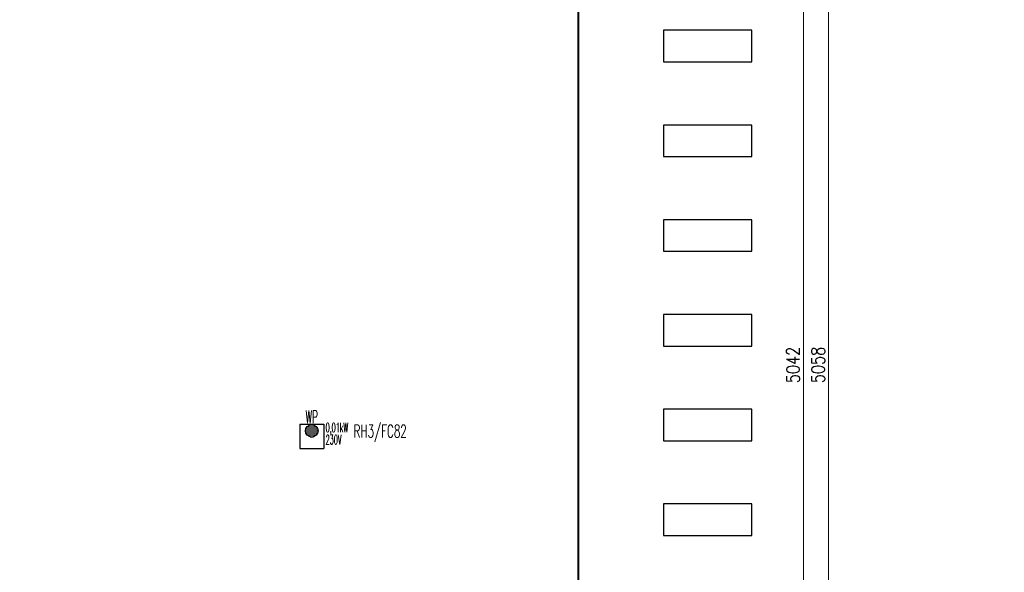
# Model space of a CAD drawing. Header units: millimetres. Extents: x -7955266 to 72030, y -46136 to 9299934.
# Tile 127 of 203: x -5033294 to -5002097, y 6481260 to 6498764. Entities that reach past the tile are written whole.
import ezdxf
from ezdxf.enums import TextEntityAlignment as Align

# ---------------------------------------------------------------- set-up
doc = ezdxf.new("R2010")
doc.units = ezdxf.units.MM
doc.header["$LTSCALE"] = 10
for name, color, linetype, lineweight in [('!XREF', 8, 'Continuous', 5), ('BMS_urzadzenia_nr_obw_magistrala', 140, 'Continuous', 13), ('BMS_urzadzenia_WE_WY', 30, 'Continuous', 20), ('IE_ATRYBUTY_ BLOCK_1', 7, 'Continuous', 25), ('IE_ATRYBUTY_ BLOCK_2', 7, 'Continuous', 18), ('IE_urzadzenia', 30, 'Continuous', 25), ('IE_urzadzenia_nr_obw', 94, 'Continuous', 20), ('IE_zwody', 140, 'Continuous', 40), ('XREF_E_PRZ24002_rzut dachu$0$0-DACH-ISTN', 8, 'Continuous', 5), ('XREF_E_PRZ24002_rzut dachu$0$DO-HALA-WYMIAR', 8, 'Continuous', 5)]:
    doc.layers.add(name, color=color, linetype=linetype, lineweight=lineweight)
doc.layers.add('0-NASWIETLA', color=7, linetype='Continuous')
doc.styles.add('ROMANS', font='romans.shx', dxfattribs={"width": 0.8})
doc.styles.add('XREF_E_PRZ24002_rzut dachu$0$CP_ATTR', font='ROMANS.SHX')
doc.styles.add('XREF_E_PRZ24002_rzut dachu$0$ROMANS', font='romans.shx', dxfattribs={"width": 0.8})
doc.dimstyles.new('XREF_E_PRZ24002_rzut dachu$0$STANDARD', dxfattribs={"dimscale": 1.4, "dimtxt": 21, "dimasz": 0.5, "dimexe": 0.2, "dimexo": 0.1, "dimgap": 6, "dimtad": 1, "dimdec": 1, "dimrnd": 0.5, "dimzin": 12, "dimdsep": 46, "dimtxsty": 'XREF_E_PRZ24002_rzut dachu$0$ROMANS', "dimblk1": 'XREF_E_PRZ24002_rzut dachu$0$Q', "dimblk2": 'XREF_E_PRZ24002_rzut dachu$0$Q', "dimsah": 1, "dimcen": 0.5, "dimse1": 1, "dimse2": 1, "dimclrd": 8, "dimclre": 8, "dimclrt": 7, "dimadec": 0, "dimazin": 0, "dimtfac": 1, "dimtdec": 1, "dimtix": 1, "dimtmove": 2, "dimatfit": 3, "dimldrblk": 'XREF_E_PRZ24002_rzut dachu$0$Q', "dimfxl": 1, "dimtolj": 1, "dimtzin": 12, "dimarcsym": 0})

# ---------------------------------------------------------------- blocks, each defined once
blk = doc.blocks.new('XREF_E_PRZ24002_rzut dachu$0$Q')
for p, q in [((10.60660171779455, 10.60660171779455), (-10.60660171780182, -10.60660171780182)), ((0, 19.99999999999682), (0, -20.00000000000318))]:
    blk.add_line(p, q)
blk = doc.blocks.new('*D379')
at = {"layer": 'XREF_E_PRZ24002_rzut dachu$0$DO-HALA-WYMIAR', "color": 8, "lineweight": -2, "transparency": 16777216}
blk.add_line((-259156.7889829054, 256221.3302932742), (-259156.7889829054, 251181.3302932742), dxfattribs=at)
at = {"layer": 'XREF_E_PRZ24002_rzut dachu$0$DO-HALA-WYMIAR', "color": 8, "linetype": 'ByBlock', "lineweight": -2, "transparency": 16777216}
for p, rotation in [((-259156.7889829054, 256222.3302932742), 90), ((-259156.7889829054, 251180.3302932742), 270)]:
    blk.add_blockref('XREF_E_PRZ24002_rzut dachu$0$Q', p, dxfattribs=dict(at, rotation=rotation))
at = {"layer": 'XREF_E_PRZ24002_rzut dachu$0$DO-HALA-WYMIAR', "color": 7, "transparency": 16777216, "insert": (-259189.7889829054, 253701.3302932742), "char_height": 42, "attachment_point": 5, "rotation": 90, "style": 'XREF_E_PRZ24002_rzut dachu$0$ROMANS'}
blk.add_mtext('\\A1;5042', dxfattribs=at)
blk = doc.blocks.new('*D383')
at = {"layer": 'XREF_E_PRZ24002_rzut dachu$0$DO-HALA-WYMIAR', "color": 8, "lineweight": -2, "transparency": 16777216}
blk.add_line((-259077.4564440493, 256229.3302932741), (-259077.4564440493, 251173.3302934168), dxfattribs=at)
at = {"layer": 'XREF_E_PRZ24002_rzut dachu$0$DO-HALA-WYMIAR', "color": 8, "linetype": 'ByBlock', "lineweight": -2, "transparency": 16777216}
for p, rotation in [((-259077.4564440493, 256230.3302932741), 90), ((-259077.4564440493, 251172.3302934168), 270)]:
    blk.add_blockref('XREF_E_PRZ24002_rzut dachu$0$Q', p, dxfattribs=dict(at, rotation=rotation))
at = {"layer": 'XREF_E_PRZ24002_rzut dachu$0$DO-HALA-WYMIAR', "color": 7, "transparency": 16777216, "insert": (-259110.4564440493, 253701.3302933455), "char_height": 42, "attachment_point": 5, "rotation": 90, "style": 'XREF_E_PRZ24002_rzut dachu$0$ROMANS'}
blk.add_mtext('\\A1;5058', dxfattribs=at)
blk = doc.blocks.new('urzadzenie_wpust dachowy')
h = blk.add_hatch()
h.set_pattern_fill('ANSI31', color=256, scale=10, angle=315, style=0)
h.set_pattern_definition([(0, (2.509104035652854e-14, -297.4502871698), (1.06581410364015e-14, 31.75), [])])
edge = h.paths.add_edge_path()
edge.add_arc((-0.6406207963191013, -104.321014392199), 100, 0, 360)
for p, q in [((-191.9349323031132, 0), (191.9349323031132, 0)), ((-191.9349323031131, 0), (-191.9349323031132, -384)), ((191.9349323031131, 0), (191.9349323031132, -384)), ((-191.9349323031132, -384), (191.9349323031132, -384))]:
    blk.add_line(p, q)
blk.add_circle((-0.6406207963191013, -104.321014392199), 100)
at = {"layer": 'BMS_urzadzenia_nr_obw_magistrala', "style": 'ROMANS', "width": 0.5, "flags": 8}
blk.add_attdef('ADR_BMS', (238.6098668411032, -152.5362144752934), '', height=150, dxfattribs=at)
at = {"layer": 'BMS_urzadzenia_WE_WY', "style": 'ROMANS', "width": 0.5, "flags": 8}
blk.add_attdef('BMS_WE_WY', (238.6098668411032, -357.6282089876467), '', height=150, dxfattribs=at)
at = {"layer": 'IE_ATRYBUTY_ BLOCK_1', "style": 'ROMANS', "width": 0.5, "flags": 8}
blk.add_attdef('TYP', text='', height=200, dxfattribs=at).set_placement((-0.6406207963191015, 17.75583003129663), align=Align.CENTER)
at = {"layer": 'IE_ATRYBUTY_ BLOCK_2', "style": 'ROMANS', "width": 0.5, "flags": 8}
for tag, p in [('OPIS1', (-0.6406207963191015, -365.7651066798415)), ('OPIS2', (-0.6406207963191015, -758.8136129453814))]:
    blk.add_attdef(tag, text='', height=150, dxfattribs=at).set_placement(p, align=Align.CENTER)
at = {"layer": 'IE_urzadzenia_nr_obw', "style": 'ROMANS', "width": 0.5, "flags": 8}
blk.add_attdef('NR_OBW', text='', height=150, dxfattribs=at).set_placement((-0.640620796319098, -569.9949141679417), align=Align.CENTER)
blk = doc.blocks.new('G$C4A87D2E6')
at = {"layer": '0-NASWIETLA', "color": 1}
for points in [[(-1109.998626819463, -13585.99982182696), (-1109.998626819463, -13485.99982182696), (-1389.998626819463, -13485.99982182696), (-1389.998626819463, -13585.99982182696)], [(-1109.998626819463, -13885.99982182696), (-1109.998626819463, -13785.99982182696), (-1389.998626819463, -13785.99982182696), (-1389.998626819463, -13885.99982182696)], [(-1109.998626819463, -14185.99982182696), (-1109.998626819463, -14085.99982182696), (-1389.998626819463, -14085.99982182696), (-1389.998626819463, -14185.99982182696)], [(-1109.998626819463, -14485.99982182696), (-1109.998626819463, -14385.99982182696), (-1389.998626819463, -14385.99982182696), (-1389.998626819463, -14485.99982182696)], [(-1109.998626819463, -14785.99982182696), (-1109.998626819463, -14685.99982182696), (-1389.998626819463, -14685.99982182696), (-1389.998626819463, -14785.99982182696)], [(-1109.998626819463, -15085.99982182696), (-1109.998626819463, -14985.99982182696), (-1389.998626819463, -14985.99982182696), (-1389.998626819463, -15085.99982182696)]]:
    blk.add_lwpolyline(points, close=True, dxfattribs=at)
blk = doc.blocks.new('XREF_E_PRZ24002_rzut dachu')
at = {"layer": 'XREF_E_PRZ24002_rzut dachu$0$0-DACH-ISTN', "linetype": 'ByBlock', "style": 'XREF_E_PRZ24002_rzut dachu$0$CP_ATTR', "flags": 9}
for tag, p, height, width in [('ARTICLE', (-279644.0530858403, 267204.1877945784), 0.01000000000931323, 3.078589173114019), ('OTHER', (-279644.0530858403, 267204.1877945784), 0.01000000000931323, 3.078589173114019), ('PRODUCER', (-279644.0530858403, 267204.1877945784), 0.01000000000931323, 3.078589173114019), ('PRODUCT-TYPE', (-279644.0530858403, 267204.1877945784), 0.01000000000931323, 3.078589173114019), ('FLOW', (-279644.0530858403, 267204.1877945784), 0.01000000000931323, 3.078589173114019), ('NAME', (-279644.0530858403, 267204.1877945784), 0.01000000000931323, 3.078589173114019), ('ARTICLE', (-279398.180961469, 267206.1877945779), 0.01000000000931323, 2.430115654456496), ('OTHER', (-279398.180961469, 267206.1877945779), 0.01000000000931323, 2.430115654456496), ('PRODUCER', (-279398.180961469, 267206.1877945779), 0.01000000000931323, 2.430115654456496), ('PRODUCT-TYPE', (-279398.180961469, 267206.1877945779), 0.01000000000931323, 2.430115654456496), ('FLOW', (-279398.180961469, 267206.1877945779), 0.01000000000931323, 2.430115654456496), ('NAME', (-279398.180961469, 267206.1877945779), 0.01000000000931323, 2.430115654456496), ('ARTICLE', (-279880.8174823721, 267079.3296396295), 0.01000000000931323, 0.5206439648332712), ('OTHER', (-279880.8174823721, 267079.3296396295), 0.01000000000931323, 0.5206439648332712), ('PRODUCER', (-279880.8174823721, 267079.3296396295), 0.01000000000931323, 0.5206439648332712), ('PRODUCT-TYPE', (-279880.8174823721, 267079.3296396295), 0.01000000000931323, 0.5206439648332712), ('FLOW', (-279880.8174823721, 267079.3296396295), 0.01000000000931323, 0.5206439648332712), ('NAME', (-279880.8174823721, 267079.3296396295), 0.01000000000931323, 0.5206439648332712), ('ARTICLE', (-279828.7530858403, 267079.3296396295), 0.0001000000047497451, 0.9999999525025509), ('OTHER', (-279828.7530858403, 267079.3296396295), 0.0001000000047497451, 0.9999999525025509), ('NAME', (-279828.7530858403, 267079.3296396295), 0.0001000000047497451, 0.9999999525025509), ('PRODUCER', (-279828.7530858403, 267079.3296396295), 0.0001000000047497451, 0.9999999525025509), ('PRODUCT-TYPE', (-279828.7530858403, 267079.3296396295), 0.0001000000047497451, 0.9999999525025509), ('FLOW', (-279828.7530858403, 267079.3296396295), 0.0001000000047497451, 0.9999999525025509), ('ARTICLE', (-279558.1809614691, 266590.1117869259), 0.0001000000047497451, 0.9999999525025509), ('NAME', (-279558.1809614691, 266590.1117869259), 0.0001000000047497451, 0.9999999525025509), ('PRODUCER', (-279558.1809614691, 266590.1117869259), 0.0001000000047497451, 0.9999999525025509), ('PRODUCT-TYPE', (-279558.1809614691, 266590.1117869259), 0.0001000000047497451, 0.9999999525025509), ('FLOW', (-279558.1809614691, 266590.1117869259), 0.0001000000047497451, 0.9999999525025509), ('OTHER', (-279558.1809614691, 266590.1117869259), 0.0001000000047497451, 0.9999999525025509), ('ARTICLE', (-280739.2665486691, 251288.9125331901), 0.0001000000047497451, 0.9999999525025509), ('OTHER', (-280739.2665486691, 251288.9125331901), 0.0001000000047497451, 0.9999999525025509), ('NAME', (-280739.2665486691, 251288.9125331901), 0.0001000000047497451, 0.9999999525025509), ('PRODUCER', (-280739.2665486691, 251288.9125331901), 0.0001000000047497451, 0.9999999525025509), ('PRODUCT-TYPE', (-280739.2665486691, 251288.9125331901), 0.0001000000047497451, 0.9999999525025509), ('FLOW', (-280739.2665486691, 251288.9125331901), 0.0001000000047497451, 0.9999999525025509), ('ARTICLE', (-280605.6504863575, 251288.9125333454), 0.0001000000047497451, 0.9999999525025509), ('OTHER', (-280605.6504863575, 251288.9125333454), 0.0001000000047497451, 0.9999999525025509), ('PRODUCER', (-280605.6504863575, 251288.9125333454), 0.0001000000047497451, 0.9999999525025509), ('PRODUCT-TYPE', (-280605.6504863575, 251288.9125333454), 0.0001000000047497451, 0.9999999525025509), ('FLOW', (-280605.6504863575, 251288.9125333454), 0.0001000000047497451, 0.9999999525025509), ('NAME', (-280605.6504863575, 251288.9125333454), 0.0001000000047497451, 0.9999999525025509), ('ARTICLE', (-279957.3813551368, 251288.9125333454), 0.0001000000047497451, 0.9999999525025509), ('OTHER', (-279957.3813551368, 251288.9125333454), 0.0001000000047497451, 0.9999999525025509), ('PRODUCER', (-279957.3813551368, 251288.9125333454), 0.0001000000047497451, 0.9999999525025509), ('PRODUCT-TYPE', (-279957.3813551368, 251288.9125333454), 0.0001000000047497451, 0.9999999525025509), ('FLOW', (-279957.3813551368, 251288.9125333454), 0.0001000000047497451, 0.9999999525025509), ('NAME', (-279957.3813551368, 251288.9125333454), 0.0001000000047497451, 0.9999999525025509)]:
    blk.add_attdef(tag, p, '', height=height, dxfattribs=dict(at, width=width))
for tag, p, height, rotation, width in [('PRODUCT-TYPE', (-279196.1941682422, 267204.1877945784), 0.0001000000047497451, 180, 0.9999999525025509), ('PRODUCER', (-279196.1941682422, 267204.1877945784), 0.0001000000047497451, 180, 0.9999999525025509), ('ARTICLE', (-279196.1941682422, 267204.1877945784), 0.0001000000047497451, 180, 0.9999999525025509), ('OTHER', (-279196.1941682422, 267204.1877945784), 0.0001000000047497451, 180, 0.9999999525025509), ('FLOW', (-279196.1941682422, 267204.1877945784), 0.0001000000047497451, 180, 0.9999999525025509), ('NAME', (-279196.1941682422, 267204.1877945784), 0.0001000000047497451, 180, 0.9999999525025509), ('PRODUCT-TYPE', (-279109.0746550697, 267204.1877945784), 0.01500000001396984, 180, 0.580796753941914), ('PRODUCER', (-279109.0746550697, 267204.1877945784), 0.01500000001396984, 180, 0.580796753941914), ('ARTICLE', (-279109.0746550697, 267204.1877945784), 0.01500000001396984, 180, 0.580796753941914), ('OTHER', (-279109.0746550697, 267204.1877945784), 0.01500000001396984, 180, 0.580796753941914), ('FLOW', (-279109.0746550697, 267204.1877945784), 0.01500000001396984, 180, 0.580796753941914), ('NAME', (-279109.0746550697, 267204.1877945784), 0.01500000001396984, 180, 0.580796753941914), ('PRODUCT-TYPE', (-279015.1693957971, 267206.1877945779), 0.0001000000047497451, 180, 0.9999999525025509), ('PRODUCER', (-279015.1693957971, 267206.1877945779), 0.0001000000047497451, 180, 0.9999999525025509), ('ARTICLE', (-279015.1693957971, 267206.1877945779), 0.0001000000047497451, 180, 0.9999999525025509), ('OTHER', (-279015.1693957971, 267206.1877945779), 0.0001000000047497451, 180, 0.9999999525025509), ('FLOW', (-279015.1693957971, 267206.1877945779), 0.0001000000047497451, 180, 0.9999999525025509), ('NAME', (-279015.1693957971, 267206.1877945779), 0.0001000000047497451, 180, 0.9999999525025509), ('PRODUCT-TYPE', (-278926.2246551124, 267206.1877945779), 0.01500000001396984, 180, 0.5929649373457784), ('PRODUCER', (-278926.2246551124, 267206.1877945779), 0.01500000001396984, 180, 0.5929649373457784), ('ARTICLE', (-278926.2246551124, 267206.1877945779), 0.01500000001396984, 180, 0.5929649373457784), ('OTHER', (-278926.2246551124, 267206.1877945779), 0.01500000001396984, 180, 0.5929649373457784), ('FLOW', (-278926.2246551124, 267206.1877945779), 0.01500000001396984, 180, 0.5929649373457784), ('NAME', (-278926.2246551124, 267206.1877945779), 0.01500000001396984, 180, 0.5929649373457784), ('PRODUCT-TYPE', (-281440.062336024, 251297.5069951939), 9.999998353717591e-05, 135, 1.000000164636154), ('PRODUCER', (-281440.062336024, 251297.5069951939), 9.999998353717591e-05, 135, 1.000000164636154), ('ARTICLE', (-281440.062336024, 251297.5069951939), 9.999998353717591e-05, 135, 1.000000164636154), ('OTHER', (-281440.062336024, 251297.5069951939), 9.999998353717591e-05, 135, 1.000000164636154), ('FLOW', (-281440.062336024, 251297.5069951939), 9.999998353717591e-05, 135, 1.000000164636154), ('NAME', (-281440.062336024, 251297.5069951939), 9.999998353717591e-05, 135, 1.000000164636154), ('PRODUCT-TYPE', (-281343.2630320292, 251313.1625331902), 0.0001000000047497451, 180, 0.9999999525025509), ('PRODUCER', (-281343.2630320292, 251313.1625331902), 0.0001000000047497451, 180, 0.9999999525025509), ('ARTICLE', (-281343.2630320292, 251313.1625331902), 0.0001000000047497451, 180, 0.9999999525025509), ('OTHER', (-281343.2630320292, 251313.1625331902), 0.0001000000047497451, 180, 0.9999999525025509), ('NAME', (-281343.2630320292, 251313.1625331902), 0.0001000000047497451, 180, 0.9999999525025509), ('FLOW', (-281343.2630320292, 251313.1625331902), 0.0001000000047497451, 180, 0.9999999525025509), ('ARTICLE', (-281411.2902044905, 251268.7348636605), 9.999998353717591e-05, 315, 1.000000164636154), ('NAME', (-281411.2902044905, 251268.7348636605), 9.999998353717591e-05, 315, 1.000000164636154), ('PRODUCER', (-281411.2902044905, 251268.7348636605), 9.999998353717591e-05, 315, 1.000000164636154), ('PRODUCT-TYPE', (-281411.2902044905, 251268.7348636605), 9.999998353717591e-05, 315, 1.000000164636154), ('FLOW', (-281411.2902044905, 251268.7348636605), 9.999998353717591e-05, 315, 1.000000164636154), ('OTHER', (-281411.2902044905, 251268.7348636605), 9.999998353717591e-05, 315, 1.000000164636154), ('PRODUCT-TYPE', (-281127.8785464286, 251288.9125331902), 0.0001000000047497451, 180, 0.9999999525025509), ('PRODUCER', (-281127.8785464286, 251288.9125331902), 0.0001000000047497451, 180, 0.9999999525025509), ('ARTICLE', (-281127.8785464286, 251288.9125331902), 0.0001000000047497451, 180, 0.9999999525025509), ('OTHER', (-281127.8785464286, 251288.9125331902), 0.0001000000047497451, 180, 0.9999999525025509), ('NAME', (-281127.8785464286, 251288.9125331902), 0.0001000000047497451, 180, 0.9999999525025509), ('FLOW', (-281127.8785464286, 251288.9125331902), 0.0001000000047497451, 180, 0.9999999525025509)]:
    blk.add_attdef(tag, p, '', height=height, rotation=rotation, dxfattribs=dict(at, width=width))
at = {"layer": 'XREF_E_PRZ24002_rzut dachu$0$0-DACH-ISTN', "linetype": 'ByBlock', "style": 'XREF_E_PRZ24002_rzut dachu$0$CP_ATTR', "text_generation_flag": 4, "width": 0.9999999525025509, "flags": 9}
for tag, p, rotation in [('PRODUCT-TYPE', (-279463.180961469, 267141.1877945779), 90), ('PRODUCER', (-279463.180961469, 267141.1877945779), 90), ('ARTICLE', (-279463.180961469, 267141.1877945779), 90), ('OTHER', (-279463.180961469, 267141.1877945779), 90), ('NAME', (-279463.180961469, 267141.1877945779), 90), ('FLOW', (-279463.180961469, 267141.1877945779), 90), ('PRODUCT-TYPE', (-281127.8785464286, 251288.9125331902), 180), ('PRODUCER', (-281127.8785464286, 251288.9125331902), 180), ('ARTICLE', (-281127.8785464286, 251288.9125331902), 180), ('OTHER', (-281127.8785464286, 251288.9125331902), 180), ('NAME', (-281127.8785464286, 251288.9125331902), 180), ('FLOW', (-281127.8785464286, 251288.9125331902), 180)]:
    blk.add_attdef(tag, p, '', height=0.0001000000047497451, rotation=rotation, dxfattribs=at)
at = {"layer": 'XREF_E_PRZ24002_rzut dachu$0$0-DACH-ISTN', "linetype": 'ByBlock', "style": 'XREF_E_PRZ24002_rzut dachu$0$CP_ATTR', "flags": 9}
for tag, p, height, rotation in [('PRODUCT-TYPE', (-279586.6821856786, 266526.1853309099), 0.002500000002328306, 180), ('PRODUCER', (-279586.6821856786, 266526.1853309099), 0.002500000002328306, 180), ('ARTICLE', (-279586.6821856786, 266526.1853309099), 0.002500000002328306, 180), ('OTHER', (-279586.6821856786, 266526.1853309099), 0.002500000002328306, 180), ('FLOW', (-279586.6821856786, 266526.1853309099), 0.002500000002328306, 180), ('NAME', (-279586.6821856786, 266526.1853309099), 0.002500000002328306, 180), ('ARTICLE', (-281440.062336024, 251297.5069951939), 0.0001, 315), ('NAME', (-281440.062336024, 251297.5069951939), 0.0001, 315), ('PRODUCER', (-281440.062336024, 251297.5069951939), 0.0001, 315), ('PRODUCT-TYPE', (-281440.062336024, 251297.5069951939), 0.0001, 315), ('FLOW', (-281440.062336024, 251297.5069951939), 0.0001, 315), ('OTHER', (-281440.062336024, 251297.5069951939), 0.0001, 315), ('PRODUCT-TYPE', (-281117.0976194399, 251288.9125331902), 0.0001, 180), ('PRODUCER', (-281117.0976194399, 251288.9125331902), 0.0001, 180), ('ARTICLE', (-281117.0976194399, 251288.9125331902), 0.0001, 180), ('OTHER', (-281117.0976194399, 251288.9125331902), 0.0001, 180), ('FLOW', (-281117.0976194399, 251288.9125331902), 0.0001, 180), ('NAME', (-281117.0976194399, 251288.9125331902), 0.0001, 180), ('PRODUCT-TYPE', (-280739.2665486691, 251288.9125331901), 0.0001, 180), ('PRODUCER', (-280739.2665486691, 251288.9125331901), 0.0001, 180), ('ARTICLE', (-280739.2665486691, 251288.9125331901), 0.0001, 180), ('OTHER', (-280739.2665486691, 251288.9125331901), 0.0001, 180), ('FLOW', (-280739.2665486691, 251288.9125331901), 0.0001, 180), ('NAME', (-280739.2665486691, 251288.9125331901), 0.0001, 180), ('PRODUCT-TYPE', (-279957.3813551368, 251288.9125333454), 0.0001, 180), ('PRODUCER', (-279957.3813551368, 251288.9125333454), 0.0001, 180), ('ARTICLE', (-279957.3813551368, 251288.9125333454), 0.0001, 180), ('OTHER', (-279957.3813551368, 251288.9125333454), 0.0001, 180), ('FLOW', (-279957.3813551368, 251288.9125333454), 0.0001, 180), ('NAME', (-279957.3813551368, 251288.9125333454), 0.0001, 180)]:
    blk.add_attdef(tag, p, '', height=height, rotation=rotation, dxfattribs=at)
at = {"layer": 'XREF_E_PRZ24002_rzut dachu$0$0-DACH-ISTN', "linetype": 'ByBlock', "style": 'XREF_E_PRZ24002_rzut dachu$0$CP_ATTR'}
for tag, p, height, flags in [('VAL', (-281520.0315226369, 251451.2538443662), 5e-05, 1), ('NAME', (-281520.0315226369, 251451.2537995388), 5e-05, 1), ('FLOW', (-281520.031525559, 251451.2537610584), 5e-05, 1), ('CHARACTER', (-281520.031525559, 251451.2537214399), 5e-05, 1), ('TEMPERATURE', (-281520.031525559, 251451.253674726), 5e-05, 1), ('NUMBER', (-281520.031525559, 251451.2536351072), 5e-05, 1), ('PRODUCT-TYPE', (-281520.031525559, 251451.2535913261), 5e-05, 1), ('ORDER-NO', (-281520.031525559, 251451.2535455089), 5e-05, 1), ('H', (-281520.0313761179, 251451.2537995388), 5e-05, 1), ('PN', (-281520.0313331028, 251451.2537995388), 5e-05, 1), ('PRODUCER', (-281520.0313379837, 251451.2537610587), 5e-05, 1), ('VOLTAGE', (-281520.0312765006, 251451.253632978), 5e-05, 1), ('ARTICLE', (-281520.0312587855, 251451.2538079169), 5e-05, 1), ('WEIGHT', (-281520.0312379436, 251451.2537194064), 5e-05, 1), ('GROUP', (-281520.0312306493, 251451.2536756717), 5e-05, 1), ('POWER', (-281520.0312296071, 251451.2535403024), 5e-05, 1), ('DN', (-281520.0311316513, 251451.2535850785), 5e-05, 1), ('ARTICLE', (-281343.2630320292, 251313.1625331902), 0.0001, 9), ('NAME', (-281343.2630320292, 251313.1625331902), 0.0001, 9), ('PRODUCER', (-281343.2630320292, 251313.1625331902), 0.0001, 9), ('PRODUCT-TYPE', (-281343.2630320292, 251313.1625331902), 0.0001, 9), ('FLOW', (-281343.2630320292, 251313.1625331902), 0.0001, 9), ('OTHER', (-281343.2630320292, 251313.1625331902), 0.0001, 9), ('ARTICLE', (-281393.6125349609, 251261.4125331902), 0.0001, 9), ('OTHER', (-281393.6125349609, 251261.4125331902), 0.0001, 9), ('NAME', (-281393.6125349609, 251261.4125331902), 0.0001, 9), ('PRODUCER', (-281393.6125349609, 251261.4125331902), 0.0001, 9), ('PRODUCT-TYPE', (-281393.6125349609, 251261.4125331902), 0.0001, 9), ('FLOW', (-281393.6125349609, 251261.4125331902), 0.0001, 9), ('ARTICLE', (-281127.8785464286, 251288.9125331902), 0.0001, 9), ('OTHER', (-281127.8785464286, 251288.9125331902), 0.0001, 9), ('NAME', (-281127.8785464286, 251288.9125331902), 0.0001, 9), ('PRODUCER', (-281127.8785464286, 251288.9125331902), 0.0001, 9), ('PRODUCT-TYPE', (-281127.8785464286, 251288.9125331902), 0.0001, 9), ('FLOW', (-281127.8785464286, 251288.9125331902), 0.0001, 9), ('ARTICLE', (-280750.0474756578, 251288.9125331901), 0.0001, 9), ('OTHER', (-280750.0474756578, 251288.9125331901), 0.0001, 9), ('NAME', (-280750.0474756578, 251288.9125331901), 0.0001, 9), ('PRODUCER', (-280750.0474756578, 251288.9125331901), 0.0001, 9), ('PRODUCT-TYPE', (-280750.0474756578, 251288.9125331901), 0.0001, 9), ('FLOW', (-280750.0474756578, 251288.9125331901), 0.0001, 9), ('ARTICLE', (-280647.2665486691, 251288.9125333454), 0.0001, 9), ('OTHER', (-280647.2665486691, 251288.9125333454), 0.0001, 9), ('PRODUCER', (-280647.2665486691, 251288.9125333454), 0.0001, 9), ('PRODUCT-TYPE', (-280647.2665486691, 251288.9125333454), 0.0001, 9), ('FLOW', (-280647.2665486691, 251288.9125333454), 0.0001, 9), ('NAME', (-280647.2665486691, 251288.9125333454), 0.0001, 9), ('VAL', (-281345.5026802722, 250753.9798198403), 5e-05, 1), ('FLOW', (-281345.5026831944, 250753.9797365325), 5e-05, 1), ('CHARACTER', (-281345.5026831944, 250753.979696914), 5e-05, 1), ('TEMPERATURE', (-281345.5026831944, 250753.9796502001), 5e-05, 1), ('NUMBER', (-281345.5026831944, 250753.9796105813), 5e-05, 1), ('PRODUCT-TYPE', (-281345.5026831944, 250753.9795668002), 5e-05, 1), ('ORDER-NO', (-281345.5026831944, 250753.979520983), 5e-05, 1), ('NAME', (-281345.5026802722, 250753.9797750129), 5e-05, 1), ('H', (-281345.5025337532, 250753.9797750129), 5e-05, 1), ('PRODUCER', (-281345.5024956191, 250753.9797365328), 5e-05, 1), ('PN', (-281345.5024907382, 250753.9797750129), 5e-05, 1), ('VOLTAGE', (-281345.5024341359, 250753.9796084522), 5e-05, 1), ('ARTICLE', (-281345.5024164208, 250753.979783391), 5e-05, 1), ('WEIGHT', (-281345.502395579, 250753.9796948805), 5e-05, 1), ('GROUP', (-281345.5023882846, 250753.9796511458), 5e-05, 1), ('POWER', (-281345.5023872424, 250753.9795157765), 5e-05, 1), ('DN', (-281345.5022892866, 250753.9795605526), 5e-05, 1)]:
    blk.add_attdef(tag, p, '', height=height, dxfattribs=dict(at, flags=flags))
at = {"layer": 'XREF_E_PRZ24002_rzut dachu$0$0-DACH-ISTN', "linetype": 'ByBlock', "style": 'XREF_E_PRZ24002_rzut dachu$0$CP_ATTR', "text_generation_flag": 4, "width": 0.9999999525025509, "flags": 9}
for tag in ['ARTICLE', 'OTHER', 'NAME', 'PRODUCER', 'PRODUCT-TYPE', 'FLOW']:
    blk.add_attdef(tag, (-280739.2665486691, 251288.9125331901), '', height=0.0001000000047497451, dxfattribs=at)
at = {"layer": 'XREF_E_PRZ24002_rzut dachu$0$0-DACH-ISTN', "linetype": 'ByBlock', "style": 'XREF_E_PRZ24002_rzut dachu$0$CP_ATTR', "flags": 9}
for tag, p in [('ORDER-NO', (-280584.3265687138, 251288.164607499)), ('PRODUCER', (-280584.3261833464, 251288.1600992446)), ('GROUP', (-280584.325503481, 251288.175978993)), ('PRODUCT-TYPE', (-280584.3255588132, 251288.1688363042)), ('ARTICLE', (-280584.3252772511, 251288.172336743)), ('NUMBER', (-280584.3250538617, 251288.1795038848)), ('NAME', (-280584.3246751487, 251288.1836389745)), ('TEMPERATURE', (-280584.3145761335, 251288.183491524)), ('FLOW', (-280584.3121592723, 251288.1757186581)), ('CHARACTER', (-280584.3112939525, 251288.172636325)), ('VOLTAGE', (-280584.3065077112, 251288.1607085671)), ('POWER', (-280584.3058639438, 251288.164694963)), ('OTHER', (-280584.3046278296, 251288.179787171)), ('DN', (-280584.2994389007, 251288.1689706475)), ('PN', (-280584.2991510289, 251288.1761193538))]:
    blk.add_attdef(tag, text='', height=0.002, dxfattribs=at).set_placement(p, align=Align.MIDDLE_LEFT)
for tag, height, width, p in [('ORDER-NO', 0.001574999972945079, 1.000000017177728, (-279928.7762760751, 251288.3235417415)), ('PRODUCER', 0.00157500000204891, 0.999999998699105, (-279928.775972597, 251288.3199914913)), ('GROUP', 0.00157500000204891, 0.999999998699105, (-279928.775437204, 251288.332496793)), ('PRODUCT-TYPE', 0.00157500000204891, 0.999999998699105, (-279928.7754807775, 251288.3268719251)), ('ARTICLE', 0.00157500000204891, 0.999999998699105, (-279928.7752590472, 251288.3296285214)), ('NUMBER', 0.00157500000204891, 0.999999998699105, (-279928.7750831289, 251288.3352726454)), ('NAME', 0.00157500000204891, 0.999999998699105, (-279928.7747848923, 251288.3385290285)), ('TEMPERATURE', 0.00157500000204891, 0.999999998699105, (-279928.7668319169, 251288.338412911)), ('FLOW', 0.00157500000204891, 0.999999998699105, (-279928.7649286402, 251288.3322917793)), ('CHARACTER', 0.00157500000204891, 0.999999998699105, (-279928.7642472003, 251288.3298644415)), ('VOLTAGE', 0.00157500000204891, 0.999999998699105, (-279928.7604780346, 251288.3204713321)), ('POWER', 0.00157500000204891, 0.999999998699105, (-279928.759971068, 251288.3236106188)), ('OTHER', 0.00157500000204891, 0.999999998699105, (-279928.7589976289, 251288.335495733)), ('DN', 0.00157500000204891, 0.999999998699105, (-279928.7549113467, 251288.3269777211)), ('PN', 0.00157500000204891, 0.999999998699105, (-279928.7546846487, 251288.3326073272))]:
    blk.add_attdef(tag, text='', height=height, dxfattribs=dict(at, width=width)).set_placement(p, align=Align.MIDDLE_LEFT)
at = {"layer": 'XREF_E_PRZ24002_rzut dachu$0$DO-HALA-WYMIAR'}
for base, p1, p2, picture, middle in [((-259156.7889829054, 251180.3302932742), (-259310.1812110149, 256222.3302932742, -5.044031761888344e-06), (-259310.1812110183, 251180.3302932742, -5.044031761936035e-06), '*D379', (-259189.7889829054, 253701.3302932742)), ((-259077.4564440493, 251172.3302934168, -5.044031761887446e-06), (-259302.1812110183, 256230.3302932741, -1.008806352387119e-05), (-259302.1812110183, 251172.3302934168, -5.04403176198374e-06), '*D383', (-259110.4564440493, 253701.3302933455, -5.044031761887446e-06))]:
    dim = blk.add_linear_dim(base=base, p1=p1, p2=p2, angle=90, dimstyle='XREF_E_PRZ24002_rzut dachu$0$STANDARD', override={"dimscale": 2}, dxfattribs=at)
    dim.commit()
    dim.dimension.update_dxf_attribs({"geometry": picture, "text_midpoint": middle})

msp = doc.modelspace()

# ---------------------------------------------------------------- linework, layer by layer
at = {"layer": 'IE_zwody'}
msp.add_line((-5015598.006545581, 6634448.374179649, -3.920163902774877e-05), (-5015598.006545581, 6455618.132511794, -3.928787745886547e-05), dxfattribs=at)

# ---------------------------------------------------------------- block references
at = {"layer": '!XREF', "xscale": 10, "yscale": 10, "zscale": 10}
msp.add_blockref('XREF_E_PRZ24002_rzut dachu', (-2416894.037204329, 3950814.317905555, 5.044031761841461e-05), dxfattribs=at)
at = {"xscale": 10, "yscale": 10, "zscale": 10}
msp.add_blockref('G$C4A87D2E6', (-4998995.876775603, 6633287.620079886), dxfattribs=at)
at = {"layer": 'IE_urzadzenia'}
ref = msp.add_blockref('urzadzenie_wpust dachowy', (-5024037.9339673, 6485949.855822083), dxfattribs=dict(at, xscale=2, yscale=2, zscale=2))
ref.add_attrib('OPIS1', '0,01kW', dxfattribs={"layer": 'IE_ATRYBUTY_ BLOCK_2', "height": 300, "style": 'ROMANS', "width": 0.5, "flags": 8}).set_placement((-5023244.114141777, 6485696.861103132), align=Align.CENTER)
ref.add_attrib('OPIS2', '230V', dxfattribs={"layer": 'IE_ATRYBUTY_ BLOCK_2', "height": 300, "style": 'ROMANS', "width": 0.5, "flags": 8}).set_placement((-5023348.301010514, 6485312.019303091), align=Align.CENTER)
ref.add_attrib('TYP', 'WP', dxfattribs={"layer": 'IE_ATRYBUTY_ BLOCK_1', "height": 400, "style": 'ROMANS', "width": 0.5, "flags": 8}).set_placement((-5024039.215208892, 6485985.367482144), align=Align.CENTER)

# ---------------------------------------------------------------- texts
at = {"layer": 'IE_urzadzenia_nr_obw', "style": 'ROMANS', "width": 0.6}
msp.add_text('RH3/FC82', height=399.9999999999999, dxfattribs=at).set_placement((-5022714.836216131, 6485530.351670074))

doc.saveas('drawing.dxf')
